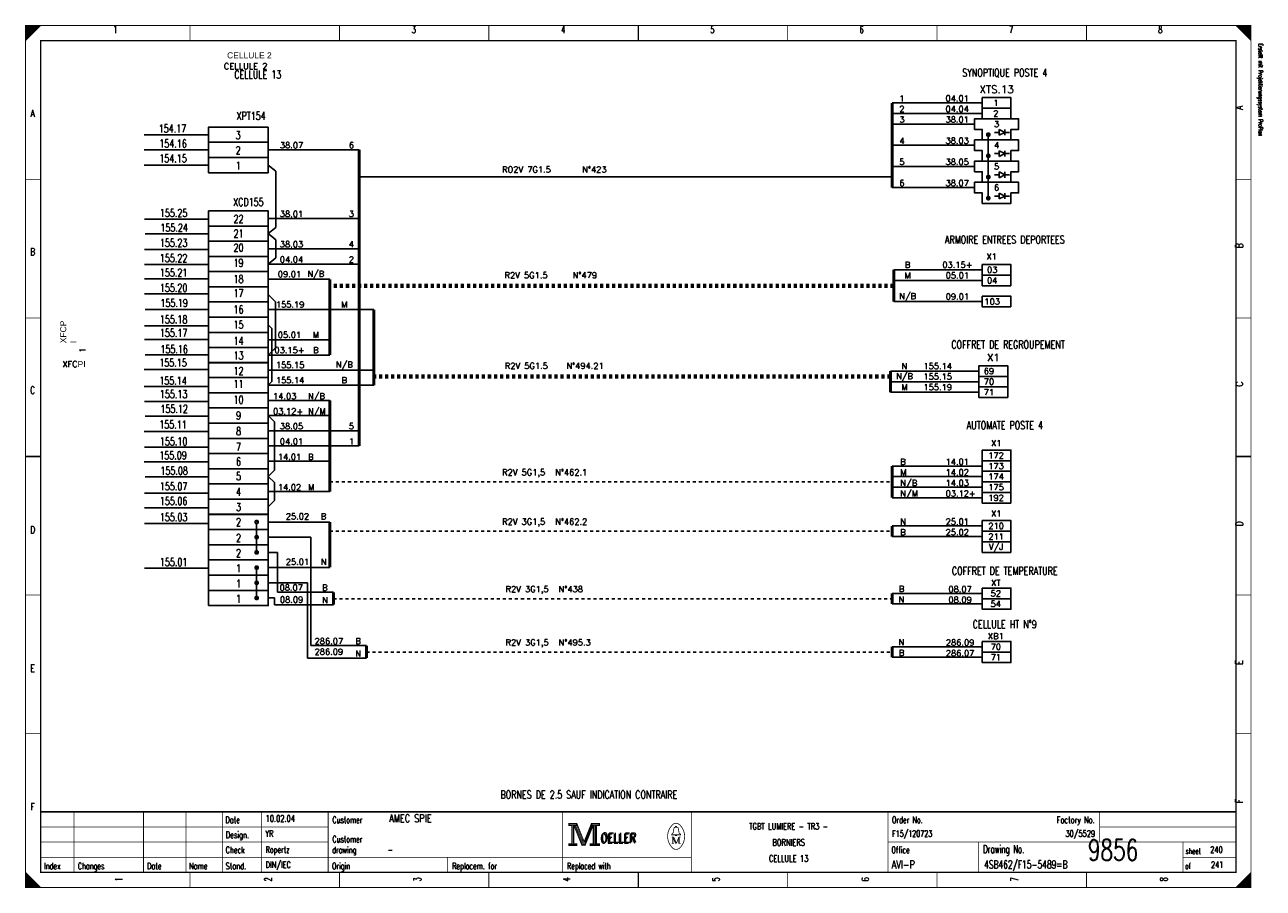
# Model space of a CAD drawing. Header units: centimetres. Extents: x 0 to 491, y -1040 to 69.
# Tile 4 of 181: x 0 to 41, y -960 to -931. Entities that reach past the tile are written whole.
import ezdxf
from ezdxf.enums import TextEntityAlignment as Align

# ---------------------------------------------------------------- set-up
doc = ezdxf.new("R2010")
doc.units = ezdxf.units.CM
doc.header["$MEASUREMENT"] = 0
doc.linetypes.add('CONTINU', pattern=[0])
doc.linetypes.add('DISCONTINU', pattern=[0.15, 0.1, -0.05])
doc.layers.get('0').update_dxf_attribs({"color": 9, "linetype": 'CONTINUOUS'})
for name, color, linetype in [('POINTILLE', 5, 'DISCONTINU'), ('SCH-3', 3, 'CONTINU'), ('TEXTE', 3, 'CONTINUOUS'), ('TRAIFIN', 1, 'CONTINUOUS'), ('TRAIGROS', 2, 'CONTINUOUS'), ('TRAIMOY', 4, 'CONTINUOUS')]:
    doc.layers.add(name, color=color, linetype=linetype)
doc.styles.get("Standard").update_dxf_attribs({"font": 'romans.shx', "bigfont": 'TXT.shx'})

# ---------------------------------------------------------------- blocks, each defined once
blk = doc.blocks.new('BRND')
at = {"layer": 'TRAIFIN'}
for p, q in [((0.8, -5.47), (0.8, -3.59)), ((0.8, -3.59), (2.68, -4.53)), ((2.68, -5.47), (2.68, -3.59)), ((-0.73, -4.53), (0.8, -4.53)), ((2.68, -4.53), (0.8, -5.47)), ((2.68, -4.53), (4.27, -4.53))]:
    blk.add_line(p, q, dxfattribs=at)
at = {"layer": 'TRAIMOY'}
blk.add_lwpolyline([(-4.75, -7), (-4.75, -3.5), (-7.25, -3.5), (-7.25, 0), (7.25, 0), (7.25, -3.5), (4.75, -3.5), (4.75, -7)], close=True, dxfattribs=at)
blk = doc.blocks.new('cc')
at = {"layer": 'TRAIFIN', "color": 0, "const_width": 0.72}
for points in [[(-4.27, 27.62, 1), (-3.39, 27.62, 1)], [(-4.27, 22.6, 1), (-3.39, 22.6, 1)], [(-4.27, 17.58, 1), (-3.39, 17.58, 1)], [(-4.27, 12.55, 1), (-3.39, 12.55, 1)], [(-4.27, 7.53, 1), (-3.39, 7.53, 1)], [(-4.27, 2.51, 1), (-3.39, 2.51, 1)]]:
    blk.add_lwpolyline(points, format="xyb", close=True, dxfattribs=at)
at = {"layer": 'TRAIGROS', "color": 0}
for p, q in [((-3.83, 27.18), (-3.83, 17.14)), ((-3.83, 12.99), (-3.83, 2.07))]:
    blk.add_line(p, q, dxfattribs=at)

msp = doc.modelspace()

# ---------------------------------------------------------------- linework, layer by layer
at = {"color": 0, "linetype": 'Continuous'}
for p, q in [((3.917, -935.11), (6.051, -935.11)), ((3.917, -935.608), (6.051, -935.608)), ((3.917, -936.115), (6.051, -936.115)), ((3.935, -937.9), (6.049, -937.9)), ((3.953, -938.384), (6.049, -938.384)), ((3.935, -938.904), (6.049, -938.904)), ((3.935, -939.406), (6.049, -939.406)), ((3.935, -939.872), (6.049, -939.872)), ((3.935, -940.374), (6.049, -940.374)), ((3.953, -940.894), (6.049, -940.894)), ((3.935, -941.431), (6.049, -941.431)), ((3.935, -941.879), (6.049, -941.879)), ((3.953, -942.39), (6.049, -942.39)), ((3.917, -942.875), (6.049, -942.875)), ((3.917, -943.431), (6.049, -943.431)), ((3.935, -943.932), (6.049, -943.932)), ((3.953, -944.416), (6.049, -944.416)), ((3.917, -944.918), (6.049, -944.918)), ((3.935, -945.438), (6.049, -945.438)), ((3.917, -945.922), (6.049, -945.922)), ((3.953, -946.423), (6.049, -946.423)), ((3.935, -946.961), (6.049, -946.961)), ((3.935, -947.445), (6.049, -947.445)), ((3.935, -947.96), (6.049, -947.96)), ((3.935, -949.445), (6.049, -949.445))]:
    msp.add_line(p, q, dxfattribs=at)
at = {"color": 0, "const_width": 0.025, "flags": 128}
for points in [[(0, -945.75), (0, -931.5), (40.5, -931.5), (40.5, -960), (0, -960), (0, -945.75)], [(0, -931.5), (0.5, -931.5), (0, -932), (0, -931.5)], [(0.025, -931.5), (0.025, -931.975), (0.05, -931.95), (0.05, -931.5), (0.075, -931.5), (0.075, -931.925), (0.1, -931.9), (0.1, -931.5), (0.125, -931.5), (0.125, -931.875), (0.15, -931.85), (0.15, -931.5), (0.175, -931.5), (0.175, -931.825), (0.2, -931.8)], [(0.2, -931.8), (0.2, -931.5), (0.225, -931.5), (0.225, -931.775), (0.25, -931.75), (0.25, -931.5), (0.275, -931.5), (0.275, -931.725), (0.3, -931.7), (0.3, -931.5), (0.325, -931.5), (0.325, -931.675), (0.35, -931.65), (0.35, -931.5), (0.375, -931.5)], [(0.375, -931.5), (0.375, -931.625), (0.4, -931.6), (0.4, -931.5), (0.425, -931.5), (0.425, -931.575), (0.45, -931.55), (0.45, -931.5), (0.475, -931.5), (0.475, -931.525)], [(40, -931.5), (40.5, -932), (40.475, -931.975), (40.475, -931.5), (40.45, -931.5), (40.45, -931.95), (40.425, -931.925), (40.425, -931.5), (40.4, -931.5), (40.4, -931.9), (40.375, -931.875), (40.375, -931.5), (40.35, -931.5), (40.35, -931.85), (40.325, -931.825)], [(40.15, -931.65), (40.15, -931.5), (40.125, -931.5), (40.125, -931.625), (40.1, -931.6), (40.1, -931.5), (40.075, -931.5), (40.075, -931.575), (40.05, -931.55), (40.05, -931.5), (40.025, -931.5), (40.025, -931.525)], [(40.325, -931.825), (40.325, -931.5), (40.3, -931.5), (40.3, -931.8), (40.275, -931.775), (40.275, -931.5), (40.25, -931.5), (40.25, -931.75), (40.225, -931.725), (40.225, -931.5), (40.2, -931.5), (40.2, -931.7), (40.175, -931.675), (40.175, -931.5), (40.15, -931.5)], [(17.95, -957.88), (17.95, -957.95), (18.05, -957.95), (18.05, -958.55), (17.95, -958.55), (17.95, -958.62), (18.22, -958.62), (18.22, -958.55), (18.12, -958.55), (18.12, -957.95), (18.22, -957.95), (18.22, -957.88), (17.95, -957.88)], [(18.07, -957.93), (18.07, -958.57), (18.1, -958.57), (18.1, -957.93)], [(18.12, -957.95), (18.39, -958.62), (18.49, -958.62), (18.76, -957.95)], [(18.18, -957.95), (18.42, -958.54), (18.46, -958.54)], [(18.22, -957.88), (18.46, -958.48), (18.7, -957.88)], [(18.22, -957.95), (18.44, -958.51), (18.47, -958.51)], [(18.46, -958.58), (18.49, -958.58), (18.74, -957.95)], [(18.46, -958.54), (18.48, -958.54), (18.72, -957.95)], [(18.76, -957.95), (18.76, -958.55), (18.66, -958.55), (18.66, -958.62), (18.71, -958.62)], [(18.7, -957.88), (18.7, -957.95), (18.8, -957.95), (18.8, -958.55), (18.7, -958.55), (18.7, -958.62), (18.97, -958.62), (18.97, -958.55), (18.87, -958.55), (18.87, -957.95), (18.97, -957.95), (18.97, -957.88), (18.7, -957.88)], [(18.78, -957.93), (18.78, -958.57), (18.83, -958.57), (18.83, -957.93), (18.85, -957.93), (18.85, -958.57)], [(21.48, -958.26), (21.35, -958.26), (21.35, -958.24), (21.4, -958.2), (21.43, -958.04)], [(21.48, -958.01), (21.48, -957.98), (21.52, -957.98), (21.52, -958.01)], [(21.52, -958.26), (21.65, -958.26), (21.65, -958.24), (21.6, -958.2), (21.57, -958.04)], [(21.39, -958.33), (21.39, -958.54), (21.35, -958.54)], [(21.39, -958.33), (21.48, -958.54), (21.51, -958.54)], [(0, -959.5), (0, -960), (0.5, -960), (0, -959.5), (0.025, -959.525), (0.025, -960), (0.05, -960), (0.05, -959.55), (0.075, -959.575), (0.075, -960), (0.1, -960), (0.1, -959.6), (0.125, -959.625), (0.125, -960), (0.15, -960)], [(0.15, -960), (0.15, -959.65), (0.175, -959.675), (0.175, -960), (0.2, -960), (0.2, -959.7), (0.225, -959.725), (0.225, -960), (0.25, -960), (0.25, -959.75), (0.275, -959.775), (0.275, -960), (0.3, -960), (0.3, -959.8), (0.325, -959.825)], [(40.3, -960), (40.3, -959.7), (40.275, -959.725), (40.275, -960), (40.25, -960), (40.25, -959.75), (40.225, -959.775), (40.225, -960), (40.2, -960), (40.2, -959.8), (40.175, -959.825), (40.175, -960), (40.15, -960), (40.15, -959.85), (40.125, -959.875)], [(40.475, -959.525), (40.475, -960), (40.45, -960), (40.45, -959.55), (40.425, -959.575), (40.425, -960), (40.4, -960), (40.4, -959.6), (40.375, -959.625), (40.375, -960), (40.35, -960), (40.35, -959.65), (40.325, -959.675), (40.325, -960), (40.3, -960)], [(0.325, -959.825), (0.325, -960), (0.35, -960), (0.35, -959.85), (0.375, -959.875), (0.375, -960), (0.4, -960), (0.4, -959.9), (0.425, -959.925), (0.425, -960), (0.45, -960), (0.45, -959.95), (0.475, -959.975)], [(40.125, -959.875), (40.125, -960), (40.1, -960), (40.1, -959.9), (40.075, -959.925), (40.075, -960), (40.05, -960), (40.05, -959.95), (40.025, -959.975), (40.025, -960)]]:
    msp.add_lwpolyline(points, dxfattribs=at)
at = {"color": 0, "flags": 128}
for points, const_width in [([(0, -931.5), (40.5, -931.5), (40.5, -960), (0, -960)], 0.025), ([(0.5, -932), (40, -932), (40, -959.5), (0.5, -959.5)], 0.05), ([(0.5, -932), (40, -932), (40, -959.5), (0.5, -959.5)], 0.025), ([(17.97, -957.9), (18.2, -957.9), (18.2, -957.93), (17.97, -957.93)], 0.025), ([(18.72, -957.9), (18.95, -957.9), (18.95, -957.93), (18.72, -957.93)], 0.025), ([(21.48, -958.26), (21.52, -958.26), (21.52, -958.29), (21.48, -958.29)], 0.025), ([(17.97, -958.57), (18.2, -958.57), (18.2, -958.6), (17.97, -958.6)], 0.025), ([(18.68, -958.57), (18.95, -958.57), (18.95, -958.6), (18.68, -958.6)], 0.025)]:
    msp.add_lwpolyline(points, close=True, dxfattribs=dict(at, const_width=const_width))
at = {"color": 0}
for points, const_width in [([(5.438, -931.5), (5.438, -932)], 0.025), ([(10.375, -931.5), (10.375, -932)], 0.025), ([(15.312, -931.5), (15.312, -932)], 0.025), ([(20.25, -932), (20.25, -931.5)], 0.05), ([(20.25, -931.5), (20.25, -932)], 0.025), ([(25.188, -931.5), (25.188, -932)], 0.025), ([(30.125, -931.5), (30.125, -932)], 0.025), ([(35.062, -931.5), (35.062, -932)], 0.025), ([(0, -936.583), (0.5, -936.583)], 0.025), ([(40.5, -936.583), (40, -936.583)], 0.025), ([(0, -941.167), (0.5, -941.167)], 0.025), ([(40.5, -941.167), (40, -941.167)], 0.025), ([(0.5, -945.75), (0, -945.75)], 0.05), ([(0, -945.75), (0.5, -945.75)], 0.025), ([(40, -945.75), (40.5, -945.75)], 0.05), ([(40.5, -945.75), (40, -945.75)], 0.025), ([(0, -950.333), (0.5, -950.333)], 0.025), ([(40.5, -950.333), (40, -950.333)], 0.025), ([(0, -954.917), (0.5, -954.917)], 0.025), ([(40.5, -954.917), (40, -954.917)], 0.025), ([(40, -957.5), (0.5, -957.5)], 0.05), ([(1.6, -959.5), (1.6, -957.5)], 0.025), ([(3.9, -959.5), (3.9, -957.5)], 0.025), ([(5.3, -959.5), (5.3, -957.5)], 0.025), ([(6.5, -957.5), (6.5, -959.5)], 0.025), ([(7.8, -957.5), (7.8, -959.5)], 0.025), ([(10, -957.5), (10, -959.5)], 0.025), ([(17.75, -957.5), (17.75, -959.5)], 0.025), ([(22, -957.5), (22, -959.5)], 0.025), ([(28.5, -957.5), (28.5, -959.5)], 0.025), ([(35.5, -957.5), (35.5, -958.5)], 0.025), ([(0.5, -958), (10, -958)], 0.025), ([(18.15, -957.95), (18.4, -958.58)], 0.025), ([(18.47, -958.51), (18.7, -957.94)], 0.025), ([(21.46, -958.01), (21.55, -958.01)], 0.025), ([(35.5, -958), (40, -958)], 0.025), ([(0.5, -958.5), (10, -958.5)], 0.025), ([(21.35, -958.33), (21.42, -958.33)], 0.025), ([(21.42, -958.33), (21.51, -958.54)], 0.025), ([(21.51, -958.54), (21.59, -958.33)], 0.025), ([(21.59, -958.54), (21.59, -958.33)], 0.025), ([(21.59, -958.33), (21.65, -958.33)], 0.025), ([(21.61, -958.33), (21.61, -958.54)], 0.025), ([(28.5, -958.5), (40, -958.5)], 0.025), ([(31.5, -958.5), (31.5, -959.5)], 0.025), ([(38.25, -958.5), (38.25, -959.5)], 0.025), ([(18.4, -958.58), (18.46, -958.58)], 0.025), ([(21.39, -958.54), (21.43, -958.54)], 0.025), ([(21.65, -958.54), (21.57, -958.54)], 0.025), ([(0.5, -959), (22, -959)], 0.025), ([(13.95, -959), (13.95, -959.5)], 0.025), ([(38.25, -959), (40, -959)], 0.025), ([(5.438, -960), (5.438, -959.5)], 0.025), ([(10.375, -960), (10.375, -959.5)], 0.025), ([(15.312, -960), (15.312, -959.5)], 0.025), ([(20.25, -959.5), (20.25, -960)], 0.05), ([(20.25, -960), (20.25, -959.5)], 0.025), ([(25.188, -960), (25.188, -959.5)], 0.025), ([(30.125, -960), (30.125, -959.5)], 0.025), ([(35.062, -960), (35.062, -959.5)], 0.025), ([(40.5, -959.5), (40, -960)], 0.025), ([(0.475, -960), (0.475, -959.975)], 0.025)]:
    msp.add_lwpolyline(points, dxfattribs=dict(at, const_width=const_width))
at = {"color": 0, "linetype": 'Continuous'}
for points in [[(8.023, -934.859), (8.023, -935.361), (6.051, -935.361), (6.051, -934.859)], [(8.023, -935.357), (8.023, -935.859), (6.051, -935.859), (6.051, -935.357)], [(8.023, -935.864), (8.023, -936.366), (6.051, -936.366), (6.051, -935.864)], [(6.049, -938.131), (6.049, -937.629), (8.021, -937.629), (8.021, -938.131)], [(6.049, -938.633), (6.049, -938.131), (8.021, -938.131), (8.021, -938.633)], [(6.049, -939.135), (6.049, -938.633), (8.021, -938.633), (8.021, -939.135)], [(6.049, -939.638), (6.049, -939.135), (8.021, -939.135), (8.021, -939.638)], [(6.049, -940.139), (6.049, -939.637), (8.021, -939.637), (8.021, -940.139)], [(6.049, -940.641), (6.049, -940.139), (8.021, -940.139), (8.021, -940.641)], [(6.049, -941.143), (6.049, -940.641), (8.021, -940.641), (8.021, -941.143)], [(6.049, -941.645), (6.049, -941.143), (8.021, -941.143), (8.021, -941.645)], [(6.049, -942.148), (6.049, -941.645), (8.021, -941.645), (8.021, -942.148)], [(6.049, -942.65), (6.049, -942.148), (8.021, -942.148), (8.021, -942.65)], [(6.049, -943.142), (6.049, -942.64), (8.021, -942.64), (8.021, -943.142)], [(6.049, -943.644), (6.049, -943.142), (8.021, -943.142), (8.021, -943.644)], [(6.049, -944.146), (6.049, -943.644), (8.021, -943.644), (8.021, -944.146)], [(6.049, -944.648), (6.049, -944.146), (8.021, -944.146), (8.021, -944.648)], [(6.049, -945.15), (6.049, -944.648), (8.021, -944.648), (8.021, -945.15)], [(6.049, -945.653), (6.049, -945.15), (8.021, -945.15), (8.021, -945.653)], [(6.049, -946.155), (6.049, -945.653), (8.021, -945.653), (8.021, -946.155)], [(6.049, -946.657), (6.049, -946.155), (8.021, -946.155), (8.021, -946.657)], [(6.049, -947.159), (6.049, -946.657), (8.021, -946.657), (8.021, -947.159)], [(6.049, -947.661), (6.049, -947.159), (8.021, -947.159), (8.021, -947.661)], [(6.049, -948.168), (6.049, -947.666), (8.021, -947.666), (8.021, -948.168)], [(6.049, -948.67), (6.049, -948.168), (8.021, -948.168), (8.021, -948.67)], [(6.049, -949.172), (6.049, -948.67), (8.021, -948.67), (8.021, -949.172)], [(6.049, -949.675), (6.049, -949.172), (8.021, -949.172), (8.021, -949.675)], [(6.049, -950.177), (6.049, -949.675), (8.021, -949.675), (8.021, -950.177)], [(6.049, -950.679), (6.049, -950.177), (8.021, -950.177), (8.021, -950.679)]]:
    msp.add_lwpolyline(points, close=True, dxfattribs=at)
at = {"color": 0, "const_width": 0.025, "flags": 128}
for points in [[(21.35, -957.961, 0.373815), (21.349, -958.657, 0.373815)], [(21.649, -957.96, 0.530775), (21.351, -957.959, 0.530775)], [(21.46, -958.01, 0.414214), (21.43, -958.04, 0.414214)], [(21.57, -958.04, 0.414214), (21.54, -958.01, 0.414214)], [(21.65, -958.66, 0.378582), (21.646, -957.956, 0.378582)], [(21.35, -958.66, 0.532213), (21.649, -958.661, 0.532213)]]:
    msp.add_lwpolyline(points, format="xyb", dxfattribs=at)
at = {"layer": 'POINTILLE', "color": 0, "lineweight": 70}
for p, q in [((28.69, -940.103), (10.056, -940.103)), ((28.583, -943.101), (11.512, -943.101))]:
    msp.add_line(p, q, dxfattribs=at)
at = {"layer": 'POINTILLE', "color": 0, "const_width": 0.05}
msp.add_lwpolyline([(28.641, -936.501), (11.023, -936.501)], dxfattribs=at)
at = {"layer": 'POINTILLE', "color": 0}
for points in [[(10.056, -946.59), (28.641, -946.59)], [(10.056, -948.221), (28.641, -948.221)], [(10.173, -950.451), (28.639, -950.451)], [(11.268, -952.215), (28.639, -952.215)]]:
    msp.add_lwpolyline(points, dxfattribs=at)
at = {"layer": 'TRAIFIN', "color": 0}
for p, q in [((31.616, -934.059), (28.641, -934.059)), ((31.616, -934.409), (28.641, -934.409)), ((31.366, -934.759), (28.641, -934.759)), ((31.366, -935.459), (28.641, -935.459)), ((11.023, -935.608), (8.023, -935.608)), ((8.276, -936.319), (8.023, -936.115)), ((8.274, -938.178), (8.274, -936.317)), ((31.366, -936.159), (28.641, -936.159)), ((31.366, -936.859), (28.641, -936.859)), ((11.021, -937.88), (8.021, -937.88)), ((8.274, -938.178), (8.021, -938.382)), ((8.274, -938.586), (8.021, -938.382)), ((8.274, -939.182), (8.274, -938.586)), ((11.021, -938.884), (8.021, -938.884)), ((8.274, -939.182), (8.021, -939.386)), ((11.021, -939.386), (8.021, -939.386)), ((28.69, -939.578), (31.616, -939.578)), ((8.021, -939.888), (10.056, -939.888)), ((28.69, -939.928), (31.616, -939.928)), ((8.021, -940.39), (8.262, -940.631)), ((8.021, -940.892), (11.512, -940.892)), ((8.262, -942.157), (8.262, -940.631)), ((28.69, -940.628), (31.616, -940.628)), ((8.021, -941.394), (8.142, -941.515)), ((8.142, -943.272), (8.142, -941.515)), ((8.021, -941.897), (10.056, -941.897)), ((8.021, -942.399), (8.262, -942.157)), ((8.021, -942.399), (10.056, -942.399)), ((8.021, -942.891), (11.512, -942.891)), ((28.583, -942.926), (31.508, -942.926)), ((8.021, -943.393), (8.142, -943.272)), ((28.583, -943.276), (31.508, -943.276)), ((8.021, -943.393), (11.512, -943.393)), ((28.583, -943.626), (31.508, -943.626)), ((8.021, -943.895), (10.056, -943.895)), ((8.021, -944.397), (10.056, -944.397)), ((11.021, -944.899), (8.021, -944.899)), ((11.021, -945.402), (8.021, -945.402)), ((8.021, -945.904), (10.056, -945.904)), ((28.641, -946.065), (31.616, -946.065)), ((28.641, -946.415), (31.616, -946.415)), ((8.021, -946.908), (10.056, -946.908)), ((28.641, -946.765), (31.616, -946.765)), ((28.641, -947.115), (31.616, -947.115)), ((8.021, -947.917), (10.056, -947.917)), ((28.641, -948.046), (31.616, -948.046)), ((9.424, -952.002), (9.424, -948.419)), ((28.641, -948.396), (31.616, -948.396)), ((8.329, -950.237), (8.329, -948.921)), ((8.021, -949.419), (10.056, -949.419)), ((10.173, -950.237), (8.329, -950.237)), ((9.318, -952.416), (9.318, -949.926)), ((28.639, -950.276), (31.614, -950.276)), ((8.223, -950.652), (8.223, -950.428)), ((10.173, -950.652), (8.223, -950.652)), ((28.639, -950.626), (31.614, -950.626)), ((11.268, -952.002), (9.424, -952.002)), ((28.639, -952.04), (31.614, -952.04)), ((11.268, -952.416), (9.318, -952.416)), ((28.639, -952.39), (31.614, -952.39))]:
    msp.add_line(p, q, dxfattribs=at)
at = {"layer": 'TRAIFIN', "color": 0, "const_width": 0.072}
for points in [[(31.772, -935.109, 1), (31.86, -935.109, 1)], [(31.772, -935.809, 1), (31.86, -935.809, 1)], [(31.772, -936.509, 1), (31.86, -936.509, 1)], [(31.772, -937.209, 1), (31.86, -937.209, 1)]]:
    msp.add_lwpolyline(points, format="xyb", close=True, dxfattribs=at)
at = {"layer": 'TRAIFIN', "color": 0}
for points in [[(8.021, -944.397), (8.223, -944.599)], [(8.223, -944.599), (8.223, -946.204)], [(8.021, -946.406), (8.223, -946.204)], [(8.021, -946.406), (8.223, -946.608)], [(8.223, -946.608), (8.223, -947.208)], [(8.021, -947.41), (8.223, -947.208)], [(8.021, -948.419), (9.424, -948.419)], [(8.021, -948.921), (8.329, -948.921)], [(8.021, -949.926), (9.318, -949.926)], [(8.021, -950.428), (8.223, -950.428)]]:
    msp.add_lwpolyline(points, dxfattribs=at)
at = {"layer": 'TRAIGROS', "color": 0}
msp.add_line((31.816, -935.109), (31.816, -937.253), dxfattribs=at)
at = {"layer": 'TRAIGROS', "color": 0, "const_width": 0.1}
for points in [[(28.641, -934.059), (28.641, -936.859)], [(11.023, -935.608), (11.023, -945.402)], [(28.69, -939.578), (28.69, -940.628)], [(10.056, -939.888), (10.056, -942.399)], [(11.512, -940.892), (11.512, -943.393)], [(28.583, -942.926), (28.583, -943.626)], [(10.056, -946.908), (10.056, -943.895)], [(28.641, -947.115), (28.641, -946.065)], [(10.056, -949.419), (10.056, -947.917)], [(28.641, -948.396), (28.641, -948.046)], [(10.173, -950.652), (10.173, -950.237)], [(28.639, -950.276), (28.639, -950.626)], [(11.268, -952.416), (11.268, -952.002)], [(28.639, -952.04), (28.639, -952.39)]]:
    msp.add_lwpolyline(points, dxfattribs=at)
at = {"layer": 'TRAIMOY', "color": 0}
for points in [[(31.616, -933.884), (32.566, -933.884), (32.566, -934.234), (31.616, -934.234)], [(31.616, -934.234), (32.566, -934.234), (32.566, -934.584), (31.616, -934.584)], [(32.566, -939.753), (31.616, -939.753), (31.616, -939.403), (32.566, -939.403)], [(32.566, -940.103), (31.616, -940.103), (31.616, -939.753), (32.566, -939.753)], [(32.566, -940.803), (31.616, -940.803), (31.616, -940.453), (32.566, -940.453)], [(32.458, -943.101), (31.508, -943.101), (31.508, -942.751), (32.458, -942.751)], [(32.458, -943.451), (31.508, -943.451), (31.508, -943.101), (32.458, -943.101)], [(32.458, -943.801), (31.508, -943.801), (31.508, -943.451), (32.458, -943.451)], [(32.566, -945.89), (31.616, -945.89), (31.616, -945.54), (32.566, -945.54)], [(32.566, -946.24), (31.616, -946.24), (31.616, -945.89), (32.566, -945.89)], [(32.566, -946.59), (31.616, -946.59), (31.616, -946.24), (32.566, -946.24)], [(32.566, -946.94), (31.616, -946.94), (31.616, -946.59), (32.566, -946.59)], [(32.566, -947.29), (31.616, -947.29), (31.616, -946.94), (32.566, -946.94)], [(32.566, -948.221), (31.616, -948.221), (31.616, -947.871), (32.566, -947.871)], [(32.566, -948.571), (31.616, -948.571), (31.616, -948.221), (32.566, -948.221)], [(32.566, -948.921), (31.616, -948.921), (31.616, -948.571), (32.566, -948.571)], [(31.614, -950.101), (32.564, -950.101), (32.564, -950.451), (31.614, -950.451)], [(31.614, -950.451), (32.564, -950.451), (32.564, -950.801), (31.614, -950.801)], [(31.614, -951.865), (32.564, -951.865), (32.564, -952.215), (31.614, -952.215)], [(31.614, -952.215), (32.564, -952.215), (32.564, -952.565), (31.614, -952.565)]]:
    msp.add_lwpolyline(points, close=True, dxfattribs=at)

# ---------------------------------------------------------------- block references
at = {"color": 0, "linetype": 'Continuous', "xscale": 0.1, "yscale": 0.1, "zscale": 0.1}
msp.add_blockref('cc', (8.021, -950.679), dxfattribs=at)
at = {"layer": 'SCH-3', "color": 0, "xscale": 0.1, "yscale": 0.1, "zscale": 0.1}
for p in [(32.091, -934.584), (32.091, -935.284), (32.091, -935.984), (32.091, -936.684)]:
    msp.add_blockref('BRND', p, dxfattribs=at)

# ---------------------------------------------------------------- texts
at = {"color": 0}
for s, height, width, p in [('1', 0.238, 0.672, (2.965, -931.514)), ('3', 0.238, 0.672, (12.832, -931.514)), ('4', 0.238, 0.672, (17.766, -931.514)), ('5', 0.238, 0.672, (22.699, -931.514)), ('6', 0.238, 0.672, (27.632, -931.514)), ('7', 0.238, 0.672, (32.566, -931.514)), ('8', 0.238, 0.672, (37.499, -931.514)), ('CELLULE 13', 0.2619, 0.736, (7.675, -932.991)), ('SYNOPTIQUE POSTE 4', 0.26194, 0.736, (32.362, -932.929)), ('A', 0.238, 0.76, (0.233, -934.283)), ('XPT154', 0.2619, 0.736, (7.455, -934.356)), ('154.17', 0.2619, 0.736, (4.857, -934.777)), ('3', 0.262, 0.736, (7.027, -934.998)), ('154.16', 0.2619, 0.736, (4.875, -935.274)), ('2', 0.262, 0.736, (7.027, -935.496)), ('154.15', 0.2619, 0.736, (4.875, -935.763)), ('1', 0.262, 0.736, (7.027, -936.003)), ('XCD155', 0.2619, 0.736, (7.365, -937.206)), ('155.25', 0.2619, 0.736, (4.893, -937.569)), ('155.24', 0.2619, 0.736, (4.911, -938.053)), ('22', 0.2619, 0.736, (7.04, -937.764)), ('21', 0.2619, 0.736, (7.04, -938.248)), ('ARMOIRE ENTREES DEPORTEES', 0.26194, 0.736, (32.362, -938.449)), ('B', 0.238, 0.76, (0.233, -938.861)), ('155.23', 0.2619, 0.736, (4.893, -938.555)), ('20', 0.2619, 0.736, (7.04, -938.714)), ('155.22', 0.2619, 0.736, (4.893, -939.061)), ('19', 0.2619, 0.736, (7.04, -939.216)), ('155.21', 0.2619, 0.736, (4.893, -939.541)), ('155.20', 0.2619, 0.736, (4.893, -940.043)), ('18', 0.2619, 0.736, (7.04, -939.753)), ('17', 0.2619, 0.736, (7.04, -940.22)), ('155.19', 0.2619, 0.736, (4.911, -940.545)), ('16', 0.2619, 0.736, (7.04, -940.758)), ('155.18', 0.2619, 0.736, (4.893, -941.087)), ('15', 0.2619, 0.736, (7.04, -941.259)), ('155.17', 0.2619, 0.736, (4.893, -941.531)), ('155.16', 0.2619, 0.736, (4.911, -942.073)), ('14', 0.2619, 0.736, (7.04, -941.797)), ('COFFRET DE REGROUPEMENT', 0.26194, 0.736, (32.468, -941.917)), ('155.15', 0.2619, 0.736, (4.875, -942.517)), ('13', 0.2619, 0.736, (7.04, -942.281)), ('12', 0.2619, 0.736, (7.04, -942.793)), ('155.14', 0.2619, 0.736, (4.875, -943.113)), ('11', 0.2619, 0.736, (7.04, -943.223)), ('C', 0.238, 0.76, (0.233, -943.439)), ('155.13', 0.2619, 0.736, (4.893, -943.557)), ('10', 0.2619, 0.736, (7.04, -943.743)), ('155.12', 0.2619, 0.736, (4.911, -944.045)), ('155.11', 0.2619, 0.736, (4.875, -944.561)), ('9', 0.262, 0.736, (7.04, -944.262)), ('AUTOMATE POSTE 4', 0.26194, 0.736, (32.362, -944.585)), ('8', 0.262, 0.736, (7.04, -944.782)), ('155.10', 0.2619, 0.736, (4.893, -945.121)), ('7', 0.262, 0.736, (7.04, -945.302)), ('155.09', 0.2619, 0.736, (4.875, -945.583)), ('6', 0.262, 0.736, (7.04, -945.785)), ('155.08', 0.2619, 0.736, (4.911, -946.089)), ('155.07', 0.2619, 0.736, (4.893, -946.605)), ('5', 0.262, 0.736, (7.04, -946.269)), ('4', 0.262, 0.736, (7.04, -946.789)), ('155.06', 0.2619, 0.736, (4.893, -947.093)), ('3', 0.262, 0.736, (7.04, -947.291)), ('155.03', 0.2619, 0.736, (4.893, -947.626)), ('2', 0.262, 0.736, (7.04, -947.788)), ('D', 0.238, 0.76, (0.233, -948.053)), ('2', 0.262, 0.736, (7.04, -948.312)), ('2', 0.262, 0.736, (7.04, -948.814)), ('155.01', 0.2619, 0.736, (4.893, -949.111)), ('1', 0.262, 0.736, (7.04, -949.317)), ('COFFRET DE TEMPERATURE', 0.26194, 0.736, (32.36, -949.402)), ('1', 0.262, 0.736, (7.04, -949.819)), ('1', 0.262, 0.736, (7.04, -950.321)), ('CELLULE HT N°9', 0.26194, 0.736, (32.36, -951.166)), ('E', 0.238, 0.76, (0.233, -952.632)), ('BORNES DE 2.5 SAUF INDICATION CONTRAIRE', 0.26194, 0.736, (18.615, -956.798)), ('F', 0.238, 0.76, (0.233, -957.21)), ('TGBT LUMIERE - TR3 -', 0.21431, 0.7536, (25.219, -957.87)), ('BORNIERS', 0.2143, 0.76, (25.219, -958.403)), ('CELLULE 13', 0.2143, 0.681231, (25.219, -958.935))]:
    msp.add_text(s, height=height, dxfattribs=dict(at, width=width)).set_placement(p, align=Align.TOP_CENTER)
at = {"color": 0, "width": 0.622634}
msp.add_text('Erstellt mit Projektierungssystem ProPlan', height=0.14288, rotation=270, dxfattribs=at).set_placement((40.702, -932.094), align=Align.BOTTOM_LEFT)
at = {"color": 0, "width": 0.76}
for s, p in [('A', (39.991, -934.283)), ('B', (39.991, -938.861)), ('C', (39.992, -943.439)), ('D', (39.992, -948.053)), ('E', (39.991, -952.632)), ('F', (39.991, -957.21))]:
    msp.add_text(s, height=0.238, rotation=90, dxfattribs=at).set_placement(p, align=Align.TOP_LEFT)
at = {"color": 0}
for s, height, width, p in [('Date', 0.2143, 0.64, (6.605, -957.658)), ('Customer', 0.2143, 0.62, (10.14, -957.658)), ('Order No.', 0.2143, 0.656889, (28.633, -957.658)), ('Design.', 0.2143, 0.636571, (6.619, -958.154)), ('Customer', 0.2143, 0.62, (10.14, -958.296)), ('OELLER', 0.3096, 0.76, (18.996, -958.225)), ('OELLER', 0.3096, 0.76, (18.996, -958.225)), ('OELLER', 0.3096, 0.76, (19.032, -958.19)), ('Check', 0.2143, 0.632, (6.612, -958.651)), ('drawing', 0.2143, 0.6, (10.133, -958.651)), ('Office', 0.2143, 0.626667, (28.615, -958.651)), ('Drawing No.', 0.26194, 0.646545, (31.643, -958.602)), ('sheet', 0.1905, 0.6, (38.338, -958.701)), ('Index', 0.2143, 0.632, (0.609, -959.184)), ('Changes', 0.2143, 0.622857, (1.726, -959.184)), ('Date', 0.2143, 0.64, (4.015, -959.184)), ('Name', 0.2143, 0.64, (5.404, -959.184)), ('Stand.', 0.2143, 0.642667, (6.612, -959.184)), ('Origin', 0.2143, 0.626667, (10.127, -959.184)), ('Replacem. for', 0.21431, 0.627077, (14.097, -959.184)), ('Replaced with', 0.21431, 0.619692, (17.895, -959.184)), ('of', 0.1905, 0.6, (38.323, -959.198))]:
    msp.add_text(s, height=height, dxfattribs=dict(at, width=width)).set_placement(p, align=Align.TOP_LEFT)
for s, height, width, p in [('10.02.04', 0.2143, 0.678, (7.934, -957.892)), ('AMEC SPIE', 0.2619, 0.752889, (12.016, -957.923)), ('F15/120723', 0.2143, 0.6832, (28.639, -958.389)), ('YR', 0.2143, 0.626667, (7.927, -958.389)), ('9856', 0.7, 0.6928, (35.108, -959.322)), ('Ropertz', 0.2143, 0.622857, (7.932, -958.921)), ('-', 0.214, 0.696, (11.965, -958.921)), ('240', 0.2143, 0.672, (39.15, -958.921)), ('DIN/IEC', 0.2143, 0.750857, (7.935, -959.418)), ('AVI-P', 0.2619, 0.7472, (28.624, -959.449)), ('4SB462/F15-5489=B', 0.26194, 0.6928, (31.679, -959.449)), ('241', 0.2143, 0.672, (39.177, -959.418))]:
    msp.add_text(s, height=height, dxfattribs=dict(at, width=width)).set_placement(p, align=Align.BOTTOM_LEFT)
at = {"color": 0, "width": 0.646545}
msp.add_text('Factory No.', height=0.21431, dxfattribs=at).set_placement((35.335, -957.658), align=Align.TOP_RIGHT)
at = {"color": 0, "width": 0.675429}
msp.add_text('30/5529', height=0.2143, dxfattribs=at).set_placement((35.346, -958.389), align=Align.BOTTOM_RIGHT)
at = {"color": 0, "width": 0.672}
for s, p in [('1', (2.965, -959.73)), ('2', (7.899, -959.73)), ('3', (12.832, -959.73)), ('4', (17.766, -959.73)), ('5', (22.699, -959.73)), ('6', (27.632, -959.73)), ('7', (32.566, -959.73)), ('8', (37.499, -959.73))]:
    msp.add_text(s, height=0.238, rotation=90, dxfattribs=at).set_placement(p, align=Align.TOP_CENTER)
at = {"linetype": 'Continuous', "char_height": 0.2, "attachment_point": 1}
for s, insert, width in [('{\\fArial|b0|i0|c0|p34;CELLULE 2}', (6.661, -932.386), 6.70761), ('CELLULE 2', (6.554, -932.745), 6.42066), ('XFC{\\fArial|b0|i0|c0|p34;PI}', (1.217, -942.596), 0.37664)]:
    msp.add_mtext(s, dxfattribs=dict(at, insert=insert, width=width))
at = {"linetype": 'Continuous', "char_height": 0.2, "attachment_point": 1, "rotation": 90}
for s, insert, width in [('{\\fArial|b0|i0|c0|p34;XFCP\\PI}', (1.145, -942.004), 0.37664), ('1', (1.784, -942.317), 0.39457)]:
    msp.add_mtext(s, dxfattribs=dict(at, insert=insert, width=width))
at = {"layer": 'TEXTE', "color": 0}
for s, p in [('XTS.13', (32.091, -933.735)), ('X1', (31.983, -942.602))]:
    msp.add_text(s, height=0.25, dxfattribs=at).set_placement(p, align=Align.CENTER)
for s, p in [('1', (28.963, -933.909)), ('04.01', (30.789, -933.909)), ('1', (32.066, -934.059)), ('2', (28.963, -934.259)), ('04.04', (30.789, -934.259)), ('2', (32.066, -934.409)), ('3', (28.963, -934.609)), ('38.01', (30.789, -934.609)), ('3', (32.091, -934.759)), ('4', (28.963, -935.309)), ('38.03', (30.789, -935.309)), ('38.07', (8.792, -935.458)), ('6', (10.772, -935.458)), ('4', (32.091, -935.459)), ('5', (28.963, -936.009)), ('38.05', (30.789, -936.009)), ('5', (32.091, -936.159)), ('6', (28.963, -936.709)), ('38.07', (30.789, -936.709)), ('6', (32.091, -936.859)), ('38.01', (8.79, -937.73)), ('3', (10.77, -937.73)), ('38.03', (8.79, -938.734)), ('4', (10.77, -938.734)), ('04.04', (8.79, -939.236)), ('2', (10.77, -939.236)), ('X1', (31.93, -939.137)), ('09.01', (8.724, -939.722)), ('N/B', (9.593, -939.722)), ('R2V 5G1.5', (16.542, -939.758)), ('N°479', (18.483, -939.758)), ('M', (29.15, -939.762)), ('B', (29.15, -939.412)), ('03.15+', (30.794, -939.412)), ('05.01', (30.794, -939.762)), ('03', (31.946, -939.578)), ('04', (31.946, -939.928)), ('N/B', (29.15, -940.462)), ('09.01', (30.794, -940.462)), ('103', (31.946, -940.628)), ('155.19', (8.744, -940.726)), ('M', (10.535, -940.726)), ('05.01', (8.724, -941.73)), ('M', (9.593, -941.73)), ('03.15+', (8.724, -942.233)), ('B', (9.593, -942.233)), ('155.15', (8.744, -942.725)), ('N/B', (10.535, -942.725)), ('R2V 5G1.5', (16.551, -942.755)), ('N°494.21', (18.491, -942.755)), ('N', (29.045, -942.759)), ('155.14', (30.145, -942.759)), ('69', (31.838, -942.926)), ('155.14', (8.744, -943.227)), ('B', (10.535, -943.227)), ('N/B', (29.045, -943.109)), ('M', (29.045, -943.459)), ('155.15', (30.145, -943.109)), ('155.19', (30.145, -943.459)), ('70', (31.838, -943.276)), ('71', (31.838, -943.626)), ('38.05', (8.79, -944.749)), ('5', (10.77, -944.749)), ('04.01', (8.79, -945.252)), ('1', (10.77, -945.252)), ('X1', (32.081, -945.305)), ('172', (32.074, -945.715)), ('173', (32.074, -946.065)), ('174', (32.074, -946.415)), ('175', (32.074, -946.765)), ('192', (32.074, -947.115)), ('X1', (32.081, -947.637)), ('210', (32.074, -948.046)), ('211', (32.074, -948.396)), ('V/J', (32.074, -948.746)), ('XT', (32.064, -949.926)), ('08.07', (8.781, -950.084)), ('08.07', (30.884, -950.137)), ('52', (32.064, -950.276)), ('08.09', (8.792, -950.484)), ('08.09', (30.884, -950.487)), ('54', (32.064, -950.626)), ('286.07', (10.024, -951.856)), ('286.09', (30.884, -951.901)), ('XB1', (32.064, -951.69)), ('70', (32.064, -952.04)), ('286.09', (10.024, -952.206)), ('286.07', (30.884, -952.251)), ('71', (32.064, -952.39))]:
    msp.add_text(s, height=0.2, dxfattribs=at).set_placement(p, align=Align.MIDDLE)
for s, p in [('RO2V 7G1.5 ', (15.75, -936.361)), ('N°423', (18.396, -936.361)), ('B', (9.803, -950.187)), ('N', (9.803, -950.602)), ('B', (10.898, -951.952)), ('N', (10.898, -952.366))]:
    msp.add_text(s, height=0.2, dxfattribs=at).set_placement(p)
for s, p in [('14.03', (8.18, -943.754)), ('N/B', (9.334, -943.754)), ('03.12+', (8.18, -944.256)), ('N/M', (9.334, -944.256)), ('14.01', (8.339, -945.763)), ('B', (9.334, -945.763)), ('B', (28.908, -945.924)), ('14.01', (30.406, -945.924)), ('R2V 5G1,5', (15.75, -946.274)), ('N°462.1', (17.501, -946.274)), ('M', (28.908, -946.274)), ('14.02', (30.406, -946.274)), ('N/B', (28.908, -946.624)), ('14.03', (30.406, -946.624)), ('14.02', (8.339, -946.767)), ('M', (9.334, -946.767)), ('N/M', (28.908, -946.974)), ('03.12+', (30.406, -946.974)), ('25.02', (8.601, -947.73)), ('B', (9.756, -947.73)), ('R2V 3G1,5', (15.75, -947.905)), ('N°462.2', (17.501, -947.905)), ('N', (28.908, -947.905)), ('25.01', (30.406, -947.905)), ('B', (28.908, -948.255)), ('25.02', (30.406, -948.255)), ('25.01', (8.601, -949.232)), ('N', (9.756, -949.232)), ('R2V 3G1,5', (15.865, -950.135)), ('N°438', (17.616, -950.135)), ('R2V 3G1,5', (15.865, -951.899)), ('N°495.3', (17.616, -951.899))]:
    msp.add_text(s, height=0.2, dxfattribs=at).set_placement(p, align=Align.MIDDLE_LEFT)
for s, p in [('B', (29.041, -950.226)), ('N', (29.041, -950.576)), ('N', (29.041, -951.99)), ('B', (29.041, -952.34))]:
    msp.add_text(s, height=0.2, dxfattribs=at).set_placement(p, align=Align.RIGHT)

doc.saveas('drawing.dxf')
